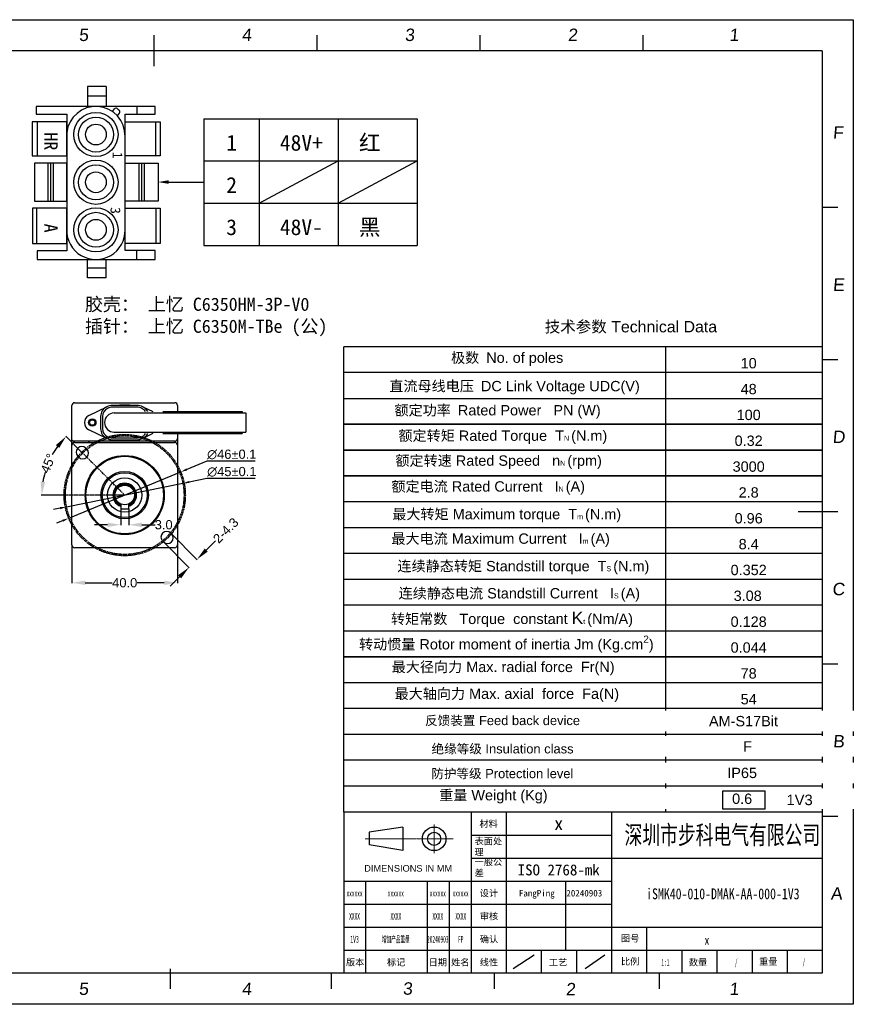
# Model space of a CAD drawing. Header units: millimetres. Extents: x 2798 to 3316, y 1544 to 1917.
# Tile 17 of 17: x 3000 to 3316, y 1544 to 1917. Entities that reach past the tile are written whole.
import ezdxf
from ezdxf import colors
from ezdxf.entities.mleader import LeaderData, LeaderLine
from ezdxf.enums import TextEntityAlignment as Align
from ezdxf.math import Vec2, Vec3

# ---------------------------------------------------------------- set-up
doc = ezdxf.new("R2010")
doc.units = ezdxf.units.MM
doc.linetypes.add('CENTER', pattern=[0.6, 0.375, -0.075, 0.075, -0.075])
for name, color, linetype in [('0 @ 1', 7, 'Continuous'), ('01_SOLID', 7, 'Continuous'), ('_28783', 7, 'Continuous'), ('_43340', 7, 'Continuous'), ('_4838', 7, 'Continuous'), ('dimensoin', 7, 'Continuous'), ('RAHMEN025', 7, 'Continuous'), ('图框', 5, 'Continuous'), ('实线', 2, 'Continuous'), ('标注', 4, 'Continuous')]:
    doc.layers.add(name, color=color, linetype=linetype)
doc.layers.add('CENTER', color=1, linetype='CENTER', lineweight=5)
doc.styles.get("Standard").update_dxf_attribs({"font": 'arial_0.ttf'})
doc.styles.add('style1', font='SimSun.ttf', dxfattribs={"height": 5})
doc.dimstyles.get("Standard").update_dxf_attribs({"dimtxt": 3.5, "dimasz": 5, "dimexe": 0.18, "dimexo": 0.0625, "dimgap": 0.09, "dimtad": 0, "dimdec": 1, "dimzin": 0, "dimdsep": 46, "dimtxsty": 'Standard', "dimblk2": 'NONE', "dimcen": 0.09, "dimadec": 0, "dimazin": 0, "dimtfac": 1, "dimtdec": 1, "dimtofl": 0, "dimtmove": 0, "dimatfit": 3, "dimfxl": 1, "dimtolj": 1, "dimtzin": 0, "dimarcsym": 0})
doc.dimstyles.new('STANDARD$3', dxfattribs={"dimscale": 0, "dimtxt": 3.5, "dimasz": 2.5, "dimexe": 2, "dimexo": 0, "dimtad": 1, "dimtoh": 1, "dimdec": 4, "dimdsep": 46, "dimtxsty": 'Standard', "dimcen": 0.09, "dimclrd": 3, "dimclre": 2, "dimclrt": 3, "dimadec": 8, "dimazin": 2, "dimtfac": 1, "dimtdec": 4, "dimtmove": 0, "dimatfit": 3, "dimfxl": 1, "dimtolj": 1, "dimtzin": 0, "dimarcsym": 0})

# ---------------------------------------------------------------- blocks, each defined once
blk = doc.blocks.new('biaozhuntukuang-08')
for p, q in [((3369.68, -4.99), (3369.68, -41.7)), ((3377.68, -4.99), (3377.68, -41.7)), ((3369.68, -10.24), (3401.68, -10.24)), ((3369.68, -15.48), (3401.68, -15.48)), ((3340.68, -20.73), (3345.68, -20.73)), ((3345.68, -20.73), (3345.68, -41.7)), ((3345.68, -20.73), (3401.68, -20.73)), ((3359.68, -20.73), (3359.68, -41.7)), ((3364.68, -20.73), (3364.68, -41.7)), ((3391.21, -20.73), (3391.21, -36.46)), ((3340.68, -25.97), (3345.68, -25.97)), ((3345.68, -25.97), (3401.68, -25.97)), ((3340.68, -31.21), (3401.68, -31.21)), ((3409.68, -31.21), (3409.68, -41.7)), ((3385.68, -36.46), (3385.68, -41.7)), ((3393.68, -36.46), (3393.68, -41.7)), ((3417.68, -36.46), (3417.68, -41.7)), ((3425.68, -36.46), (3425.68, -41.7)), ((3433.68, -36.46), (3433.68, -41.7)), ((3441.68, -36.46), (3441.68, -41.7))]:
    blk.add_line(p, q)
at = {"layer": 'CENTER'}
for p, q in [((3361.29, -7.84), (3361.29, -14.36)), ((3365.63, -11.1), (3345.56, -11.1))]:
    blk.add_line(p, q, dxfattribs=at)
at = {"layer": '图框'}
for p, q in [((3449.68, 168.32), (3152.68, 168.32)), ((3449.68, 168.32), (3449.68, -41.7)), ((3340.68, -4.99), (3340.68, -41.7)), ((3340.68, -4.99), (3449.68, -4.99)), ((3401.68, -4.99), (3401.68, -41.7)), ((3401.68, -15.48), (3449.68, -15.48)), ((3401.68, -31.21), (3449.68, -31.21)), ((3340.68, -36.46), (3345.68, -36.46)), ((3345.68, -36.46), (3401.68, -36.46)), ((3401.68, -36.46), (3449.68, -36.46)), ((3449.68, -41.7), (3152.68, -41.7))]:
    blk.add_line(p, q, dxfattribs=at)
at = {"layer": '实线'}
for p, q in [((3354.14, -8.41), (3346.51, -9.6)), ((3354.14, -8.41), (3354.14, -13.79)), ((3346.51, -9.6), (3346.51, -12.47)), ((3354.14, -13.79), (3346.51, -12.47))]:
    blk.add_line(p, q, dxfattribs=at)
for radius in [2.69, 1.5]:
    blk.add_circle((3361.29, -11.1), radius, dxfattribs=at)
at = {"layer": '标注', "color": 1}
for p, q in [((3145.61, 175.39), (3456.75, 175.39)), ((3456.75, 175.39), (3456.75, -48.77)), ((3297.47, 171.86), (3297.47, 164.81)), ((3334.6, 171.86), (3334.6, 168.32)), ((3371.72, 171.86), (3371.72, 168.32)), ((3408.85, 171.86), (3408.85, 168.32)), ((3453.22, 132.61), (3449.68, 132.61)), ((3453.22, 97.96), (3449.68, 97.96)), ((3453.22, 63.31), (3444.2, 63.31)), ((3453.22, 28.66), (3449.68, 28.66)), ((3453.22, -5.99), (3449.68, -5.99)), ((3301.18, -40.66), (3301.18, -45.24)), ((3337.83, -41.7), (3337.83, -45.24)), ((3374.96, -41.7), (3374.96, -45.24)), ((3412.55, -41.7), (3412.55, -45.24)), ((3456.75, -48.77), (3145.61, -48.77))]:
    blk.add_line(p, q, dxfattribs=at)
at = {"layer": '标注'}
for p, q in [((3379.28, -40.65), (3384.08, -37.51)), ((3395.66, -40.65), (3400.17, -37.51))]:
    blk.add_line(p, q, dxfattribs=at)
at = {"layer": 'RAHMEN025', "style": 'style1'}
blk.add_text('材料', height=1.5, dxfattribs=at).set_placement((3371.59, -8.44))
at = {"layer": 'RAHMEN025', "char_height": 1.5, "attachment_point": 1, "style": 'style1'}
for s, insert, width in [('表面处理{\\fArial|b0|i0|c0|p34;}', (3370.49, -10.88), 6.2824), ('一般公差', (3370.49, -15.64), 6.2824), ('{\\fArial|b0|i0|c0|p32;DIMENSIONS IN MM}', (3345.36, -17.07), 20.7228)]:
    blk.add_mtext(s, dxfattribs=dict(at, insert=insert, width=width))
at = {"layer": 'RAHMEN025', "style": 'style1', "flags": 4}
for tag, p in [('设计', (3373.77, -23.48)), ('设计人', (3384.66, -23.48)), ('设计日期', (3395.48, -23.48)), ('审核', (3373.77, -28.72)), ('审核人', (3384.66, -28.72)), ('审核日期', (3395.48, -28.72)), ('确认', (3373.77, -33.96)), ('确认人', (3384.66, -33.96)), ('确认日期', (3395.48, -33.96)), ('图号', (3405.93, -33.78)), ('比例', (3405.93, -39.03)), ('重量', (3437.39, -39.06)), ('版本', (3343.3, -39.21)), ('标记', (3352.64, -39.21)), ('日期', (3362.11, -39.21)), ('姓名', (3367.25, -39.21)), ('线性', (3373.77, -39.21)), ('工艺', (3389.51, -39.21)), ('数量', (3421.38, -39.21))]:
    blk.add_attdef(tag, text='', height=1.5, dxfattribs=at).set_placement(p, align=Align.MIDDLE_CENTER)
at = {"layer": 'RAHMEN025', "color": 5, "style": 'style1', "width": 0.8, "flags": 4}
blk.add_attdef('PARTNUMBER', text='', height=2.12, dxfattribs=at).set_placement((3423.42, -34.16), align=Align.MIDDLE_CENTER)
at = {"layer": '图框', "style": 'style1', "width": 0.5, "flags": 4}
for tag, p in [('MATERIAL', (3389.65, -7.62)), ('SURFACE', (3389.65, -12.97)), ('GENERAL-TOLERANCE', (3389.65, -18.18)), ('VERSION3', (3343.16, -23.48)), ('MARK3', (3352.56, -23.48)), ('DATE3', (3362.12, -23.48)), ('NAME3', (3367.31, -23.48)), ('VERSION2', (3343.16, -28.72)), ('MARK2', (3352.56, -28.72)), ('DATE2', (3362.12, -28.72)), ('NAME2', (3367.35, -28.72)), ('VERSION1', (3343.16, -33.96)), ('MARK1', (3352.56, -33.96)), ('DATE1', (3362.12, -33.96)), ('NAME1', (3367.35, -33.96)), ('SCALE', (3413.95, -39.21)), ('QUANTITY', (3430.07, -39.21)), ('WEIGHT', (3445.5, -39.08))]:
    blk.add_attdef(tag, text='', height=1.5, dxfattribs=at).set_placement(p, align=Align.MIDDLE_CENTER)
at = {"layer": '图框', "style": 'style1'}
for tag, width, p in [('深圳步进科技有限公司', 0.6, (3426.93, -10.11)), ('PARTNAME', 0.8, (3427.04, -23.57))]:
    blk.add_attdef(tag, text='', height=4.24, dxfattribs=dict(at, width=width)).set_placement(p, align=Align.MIDDLE)
at = {"layer": '标注', "color": 1, "oblique": 5}
for s, p in [('5', (3280.35, 170.53)), ('4', (3317.48, 170.53)), ('3', (3354.6, 170.53)), ('2', (3391.73, 170.53)), ('1', (3428.5, 170.53)), ('F', (3452.06, 148.3)), ('E', (3452.06, 113.65)), ('D', (3451.99, 79)), ('C', (3451.93, 44.35)), ('B', (3452.09, 9.7)), ('A', (3451.58, -24.95)), ('5', (3280.35, -46.65)), ('4', (3317.48, -46.68)), ('3', (3354.13, -46.59)), ('2', (3391.25, -46.74)), ('1', (3428.5, -46.68))]:
    blk.add_text(s, height=2.83, dxfattribs=at).set_placement(p)
blk = doc.blocks.new('*D584')
at = {"color": 0, "lineweight": -2}
for p, q in [((3020.08, 1718.2), (3020.08, 1703.72)), ((3060.08, 1718.2), (3060.08, 1703.72)), ((3025.08, 1703.9), (3035.38, 1703.9)), ((3055.08, 1703.9), (3044.78, 1703.9))]:
    blk.add_line(p, q, dxfattribs=at)
at = {"color": 0}
for points in [[(3025.08, 1704.74), (3025.08, 1703.07), (3020.08, 1703.9)], [(3055.08, 1703.07), (3055.08, 1704.74), (3060.08, 1703.9)]]:
    blk.add_solid(points, dxfattribs=at)
at = {"layer": 'Defpoints', "color": 0}
for p in [(3020.08, 1718.26), (3060.08, 1718.26), (3060.08, 1703.9)]:
    blk.add_point(p, dxfattribs=at)
at = {"color": 0, "insert": (3040.08, 1703.9), "char_height": 3.5, "attachment_point": 5}
blk.add_mtext('\\A1;40.0', dxfattribs=at)
blk = doc.blocks.new('_None')
blk = doc.blocks.new('*D587')
at = {"color": 3, "lineweight": -2}
for p, q in [((3071.25, 1750.03), (3063.65, 1746.89)), ((3089.5, 1750.03), (3071.25, 1750.03)), ((3018.82, 1728.38), (3061.34, 1745.94)), ((3016.51, 1727.43), (3014.2, 1726.47))]:
    blk.add_line(p, q, dxfattribs=at)
at = {"color": 3}
for points in [[(3063.49, 1747.27), (3063.81, 1746.5), (3061.34, 1745.94)], [(3016.67, 1727.04), (3016.35, 1727.81), (3018.82, 1728.38)]]:
    blk.add_solid(points, dxfattribs=at)
at = {"layer": 'Defpoints', "color": 0}
for p in [(3061.34, 1745.94), (3018.82, 1728.38)]:
    blk.add_point(p, dxfattribs=at)
at = {"color": 3, "insert": (3080.68, 1752.54), "char_height": 3.5, "attachment_point": 5}
blk.add_mtext('\\A1;∅46%%P0.1', dxfattribs=at)
blk = doc.blocks.new('*D588')
at = {"color": 3, "lineweight": -2}
for p, q in [((3071.26, 1743.47), (3064.58, 1742.11)), ((3089.51, 1743.47), (3071.26, 1743.47)), ((3018.02, 1732.7), (3062.13, 1741.62)), ((3015.57, 1732.2), (3013.12, 1731.71))]:
    blk.add_line(p, q, dxfattribs=at)
at = {"color": 3}
for points in [[(3064.5, 1742.52), (3064.66, 1741.71), (3062.13, 1741.62)], [(3015.66, 1731.79), (3015.49, 1732.61), (3018.02, 1732.7)]]:
    blk.add_solid(points, dxfattribs=at)
at = {"layer": 'Defpoints', "color": 0}
for p in [(3062.13, 1741.62), (3018.02, 1732.7)]:
    blk.add_point(p, dxfattribs=at)
at = {"color": 3, "insert": (3080.7, 1745.98), "char_height": 3.5, "attachment_point": 5}
blk.add_mtext('\\A1;∅45%%P0.1', dxfattribs=at)
blk = doc.blocks.new('*D589')
at = {"color": 0, "lineweight": -2}
for p, q in [((3057.73, 1722.55), (3067.62, 1712.66)), ((3054.69, 1719.51), (3064.57, 1709.62)), ((3071.02, 1716.32), (3074.56, 1719.86)), ((3060.91, 1706.21), (3057.38, 1702.68))]:
    blk.add_line(p, q, dxfattribs=at)
at = {"color": 0}
for points in [[(3070.43, 1716.91), (3071.61, 1715.74), (3067.49, 1712.79)], [(3061.5, 1705.62), (3060.32, 1706.8), (3064.45, 1709.75)]]:
    blk.add_solid(points, dxfattribs=at)
at = {"layer": 'Defpoints', "color": 0}
for p in [(3057.68, 1722.59), (3054.64, 1719.55), (3067.49, 1712.79)]:
    blk.add_point(p, dxfattribs=at)
at = {"color": 0, "insert": (3078.43, 1723.74), "char_height": 3.5, "attachment_point": 5, "rotation": 45}
blk.add_mtext('\\A1;2-4.3', dxfattribs=at)
blk = doc.blocks.new('*D728')
at = {"color": 0, "lineweight": -2}
for p, q in [((3038.58, 1731.9), (3038.58, 1725.72)), ((3041.58, 1731.9), (3041.58, 1725.72)), ((3033.58, 1725.9), (3028.58, 1725.9)), ((3046.58, 1725.9), (3051.58, 1725.9))]:
    blk.add_line(p, q, dxfattribs=at)
at = {"color": 0}
for points in [[(3033.58, 1725.06), (3033.58, 1726.73), (3038.58, 1725.9)], [(3046.58, 1726.73), (3046.58, 1725.06), (3041.58, 1725.9)]]:
    blk.add_solid(points, dxfattribs=at)
at = {"layer": 'Defpoints', "color": 0}
for p in [(3038.58, 1731.96), (3041.58, 1731.96), (3041.58, 1725.9)]:
    blk.add_point(p, dxfattribs=at)
at = {"color": 0, "insert": (3054.85, 1725.9), "char_height": 3.5, "attachment_point": 5}
blk.add_mtext('\\A1;3.0', dxfattribs=at)
blk = doc.blocks.new('*D729')
at = {"color": 0, "lineweight": -2}
for p, q in [((3024.12, 1753.11), (3017.72, 1759.52)), ((3017.02, 1737.16), (3008.45, 1737.16))]:
    blk.add_line(p, q, dxfattribs=at)
for start, end in [(144.1204, 150.9376), (164.0624, 170.8796)]:
    blk.add_arc((3040.08, 1737.16), 31.44, start, end, dxfattribs=at)
at = {"color": 0}
for points in [[(3015.23, 1755.05), (3013.97, 1756.13), (3017.84, 1759.39)], [(3008.2, 1742.21), (3009.86, 1742.08), (3008.63, 1737.16)]]:
    blk.add_solid(points, dxfattribs=at)
at = {"layer": 'Defpoints', "color": 0}
for p in [(3024.17, 1753.07), (3010.55, 1747.96), (3017.08, 1737.16), (3040.08, 1737.16), (3040.08, 1737.16)]:
    blk.add_point(p, dxfattribs=at)
at = {"color": 0, "insert": (3011.03, 1749.19), "char_height": 3.5, "attachment_point": 5, "rotation": 67.5}
blk.add_mtext('\\A1;45%%d', dxfattribs=at)

msp = doc.modelspace()

# ---------------------------------------------------------------- linework, layer by layer
for p, q in [((3033.02283, 1892.02508), (3026.02023, 1892.02508)), ((3026.02023, 1892.02508), (3026.02023, 1884.50989)), ((3033.02283, 1892.02508), (3033.02283, 1884.46227)), ((3033.02283, 1888.38373), (3026.02023, 1888.38373)), ((3051.62641, 1884.50989), (3006.52964, 1884.50989)), ((3006.52964, 1884.50989), (3006.52964, 1881.63789)), ((3006.52964, 1881.63789), (3018.10728, 1881.63789)), ((3018.10728, 1881.63789), (3018.10728, 1829.72525)), ((3035.4271, 1882.54876), (3036.15332, 1883.55565)), ((3037.31878, 1880.89785), (3038.1324, 1882.0259)), ((3040.21217, 1829.91199), (3040.21217, 1881.63789)), ((3040.23551, 1881.63789), (3051.62641, 1881.63789)), ((3044.61214, 1884.55564), (3044.61214, 1881.69624)), ((3051.62641, 1881.63789), (3051.62641, 1884.50989)), ((3006.83309, 1878.539), (3006.83309, 1865.74758)), ((3051.69644, 1878.539), (3051.69644, 1865.74758)), ((3070.04777, 1879.85056), (3151.04777, 1879.85056)), ((3070.04777, 1879.85056), (3070.04777, 1831.85056)), ((3091.04777, 1879.85056), (3091.04777, 1831.85056)), ((3121.04777, 1879.85056), (3121.04777, 1831.85056)), ((3151.04777, 1879.85056), (3151.04777, 1831.85056)), ((3010.95666, 1863.0399), (3010.95666, 1848.66122)), ((3011.95666, 1863.0399), (3011.95666, 1848.66122)), ((3012.95666, 1863.0399), (3012.95666, 1848.66122)), ((3045.46783, 1863.0399), (3045.46783, 1848.66122)), ((3046.46783, 1863.0399), (3046.46783, 1848.66122)), ((3047.46783, 1863.0399), (3047.46783, 1848.66122)), ((3070.04777, 1863.85056), (3151.04777, 1863.85056)), ((3091.04777, 1847.85056), (3121.04777, 1863.85056)), ((3121.04777, 1847.85056), (3151.04777, 1863.85056)), ((3006.64635, 1845.95355), (3006.64635, 1832.60192)), ((3051.88318, 1845.95355), (3051.88318, 1832.60192)), ((3070.04777, 1847.85056), (3151.04777, 1847.85056)), ((3018.10728, 1829.72525), (3006.90312, 1829.72525)), ((3006.90312, 1829.72525), (3006.90312, 1826.45737)), ((3051.62641, 1829.91199), (3040.23551, 1829.91199)), ((3044.60047, 1829.70751), (3044.60047, 1826.71973)), ((3051.62641, 1826.45737), (3051.62641, 1829.91199)), ((3070.04777, 1831.85056), (3151.04777, 1831.85056)), ((3006.90312, 1826.45737), (3051.62641, 1826.45737)), ((3026.02023, 1819.50705), (3026.02023, 1826.45737)), ((3033.02283, 1819.50705), (3033.02283, 1826.45737)), ((3033.02283, 1823.1484), (3026.02023, 1823.1484)), ((3033.02283, 1819.50705), (3026.02023, 1819.50705))]:
    msp.add_line(p, q)
at = {"color": 1}
for p in [(3123.12676, 1616.9983), (3123.1268, 1763.9983)]:
    msp.add_line(p, (3123.1268, 1793.39828), dxfattribs=at)
at = {"color": 7, "linetype": 'Continuous'}
for p, q in [((3020.07801, 1758.15883), (3020.07801, 1771.15883)), ((3021.07801, 1772.15883), (3059.07801, 1772.15883)), ((3026.46551, 1767.35648), (3033.24551, 1770.65518)), ((3044.72355, 1771.15883), (3035.43248, 1771.15883)), ((3044.72355, 1770.45883), (3035.43248, 1770.45883)), ((3038.07801, 1771.15883), (3038.07801, 1771.35883)), ((3038.07801, 1771.35883), (3042.07801, 1771.35883)), ((3042.07801, 1771.15883), (3042.07801, 1771.35883)), ((3046.91051, 1770.65518), (3050.70543, 1768.80883)), ((3060.07801, 1771.15883), (3060.07801, 1768.80883)), ((3030.92801, 1766.9504), (3030.92801, 1762.36725)), ((3031.62801, 1766.9504), (3031.62801, 1762.36725)), ((3036.07801, 1768.30883), (3086.07801, 1768.30883)), ((3054.57801, 1768.80883), (3084.57801, 1768.80883)), ((3084.57801, 1768.80864), (3084.57801, 1768.30883)), ((3086.07801, 1768.30883), (3086.07801, 1761.00883)), ((3032.43858, 1764.75259), (3032.4372, 1764.75214)), ((3033.24551, 1758.66247), (3026.46551, 1761.96117)), ((3035.43248, 1758.85883), (3044.72355, 1758.85883)), ((3036.07801, 1761.00883), (3086.07801, 1761.00883)), ((3050.70543, 1760.50883), (3046.91051, 1758.66247)), ((3054.57801, 1760.50883), (3084.57801, 1760.50883)), ((3060.07801, 1760.50883), (3060.07801, 1758.65883)), ((3084.57801, 1761.00883), (3084.57801, 1760.50901)), ((3059.07801, 1757.65883), (3020.57801, 1757.65883)), ((3035.43248, 1758.15883), (3044.72355, 1758.15883))]:
    msp.add_line(p, q, dxfattribs=at)
at = {"color": 1, "linetype": 'CENTER'}
for q in [(3024.16811, 1753.06873), (3017.07801, 1737.15883)]:
    msp.add_line((3040.07801, 1737.15883), q, dxfattribs=at)
for points in [[(3004.96573, 1878.63237), (3004.96573, 1865.74758), (3018.10728, 1865.74758), (3018.10728, 1878.63237)], [(3053.5638, 1878.63237), (3053.5638, 1865.74758), (3040.23551, 1865.74758), (3040.23551, 1878.63237)], [(3005.80604, 1863.0399), (3005.80604, 1848.66122), (3018.10728, 1848.66122), (3018.10728, 1863.0399)], [(3052.72349, 1863.0399), (3052.72349, 1848.66122), (3040.21217, 1848.66122), (3040.21217, 1863.0399)], [(3005.0591, 1845.95355), (3005.0591, 1832.60192), (3018.10728, 1832.60192), (3018.10728, 1845.95355)], [(3053.47043, 1845.95355), (3053.47043, 1832.60192), (3040.21217, 1832.60192), (3040.21217, 1845.95355)]]:
    msp.add_lwpolyline(points, close=True)
at = {"color": 7, "linetype": 'ByBlock', "lineweight": -2}
msp.add_lwpolyline([(3056.72349, 1855.85056), (3070.04777, 1855.85056)], dxfattribs=at)
for centre, radius in [((3029.15973, 1873.85929), 8.38161), ((3029.15973, 1873.85929), 6.63096), ((3029.15973, 1873.85929), 3.94662), ((3029.15973, 1855.76607), 8.38161), ((3029.15973, 1855.76607), 6.63096), ((3029.15973, 1855.76607), 3.94662), ((3029.15973, 1837.73753), 8.38161), ((3029.15973, 1837.73753), 6.63096), ((3029.15973, 1837.73753), 3.94662)]:
    msp.add_circle(centre, radius)
at = {"color": 7, "linetype": 'Continuous'}
for radius in [1.4, 1.025]:
    msp.add_circle((3027.77801, 1764.65883), radius, dxfattribs=at)
at = {"color": 1, "linetype": 'CENTER'}
for radius in [23, 22.5]:
    msp.add_circle((3040.07801, 1737.15883), radius, dxfattribs=at)
for centre, radius, start, end in [((3029.13154, 1873.42584), 11.0843, 358.5253837, 174.0337102), ((3036.76161, 1883.11692), 0.75, 51.785595, 144.1985934), ((3029.13154, 1873.42584), 13.0843, 47.1230984, 51.785595), ((3037.52411, 1882.46463), 0.75, 324.1985934, 47.1230984), ((3029.15973, 1837.51211), 11.05474, 178.8315997, 1.1684003)]:
    msp.add_arc(centre, radius, start, end)
at = {"color": 7, "linetype": 'Continuous'}
for centre, radius, start, end in [((3021.07801, 1771.15883), 1, 90, 180), ((3035.04801, 1766.9504), 4.12, 115.9056066, 180), ((3035.04801, 1766.9504), 3.42, 115.9056246, 180), ((3035.43248, 1766.15883), 5, 90, 115.9056066), ((3035.43248, 1766.15883), 4.3, 90, 115.9056209), ((3044.72355, 1766.15883), 5, 64.0943934, 90), ((3044.72355, 1766.15883), 4.3, 64.0943791, 90), ((3045.10801, 1766.9504), 3.42, 33.142117, 64.0943754), ((3045.10801, 1766.9504), 4.12, 26.8343102, 64.0943934), ((3059.07801, 1771.15883), 1, 0, 90), ((3027.77801, 1764.65883), 3, 115.9444798, 244.0555202), ((3036.07801, 1764.65883), 3.65, 90, 270), ((3035.04801, 1762.36725), 4.12, 180, 244.0943934), ((3035.04801, 1762.36725), 3.42, 180, 244.0943754), ((3035.43248, 1763.15883), 5, 244.0943934, 270), ((3035.43248, 1763.15883), 4.3, 244.0943791, 270), ((3044.72355, 1763.15883), 4.3, 270, 295.9056209), ((3044.72355, 1763.15883), 5, 270, 295.9056066), ((3045.10801, 1762.36725), 3.42, 295.9056246, 326.857883), ((3045.10801, 1762.36725), 4.12, 295.9056066, 333.1656898), ((3059.07801, 1758.65883), 1, 270, 360), ((3020.57801, 1758.15883), 0.5, 180, 270)]:
    msp.add_arc(centre, radius, start, end, dxfattribs=at)
at = {"color": 7}
msp.add_solid([(3056.72349, 1855.1839), (3052.72349, 1855.85056), (3056.72349, 1856.51723)], dxfattribs=at)
at = {"layer": '01_SOLID', "color": 3}
for p, q in [((3245.28095, 1783.5983), (3245.28095, 1793.3983)), ((3245.28095, 1773.7983), (3245.28095, 1783.5983)), ((3245.28095, 1763.9983), (3245.28095, 1773.7983)), ((3245.28095, 1754.1983), (3245.28095, 1763.9983)), ((3245.28095, 1744.3983), (3245.28095, 1754.1983)), ((3245.28095, 1734.5983), (3245.28095, 1744.3983)), ((3245.28095, 1724.79832), (3245.28095, 1734.59832)), ((3245.28095, 1714.99828), (3245.28095, 1734.5983)), ((3245.28095, 1714.99832), (3245.28095, 1724.79832)), ((3245.28095, 1705.19832), (3245.28095, 1714.99832)), ((3245.28095, 1695.39826), (3245.28095, 1714.99828)), ((3245.28091, 1695.3983), (3245.28091, 1705.1983)), ((3245.28091, 1685.5983), (3245.28091, 1695.3983)), ((3245.28095, 1685.59828), (3245.28095, 1695.39828)), ((3245.28091, 1675.7983), (3245.28091, 1685.5983)), ((3245.28092, 1675.7983), (3245.28092, 1685.5983)), ((3245.28091, 1665.9983), (3245.28091, 1675.7983)), ((3245.28092, 1665.9983), (3245.28092, 1675.7983)), ((3245.28091, 1626.79831), (3245.28091, 1665.9983)), ((3245.28092, 1656.1983), (3245.28092, 1665.9983)), ((3245.28091, 1616.9983), (3245.28091, 1626.7983))]:
    msp.add_line(p, q, dxfattribs=at)
at = {"layer": '01_SOLID', "color": 2}
for p, q in [((3123.12679, 1773.79834), (3304.65205, 1773.79834)), ((3123.12678, 1763.99832), (3304.65205, 1763.99832)), ((3123.12678, 1754.19832), (3304.65209, 1754.19832)), ((3123.12678, 1744.39832), (3304.65209, 1744.39832))]:
    msp.add_line(p, q, dxfattribs=at)
at = {"layer": '_28783', "color": 7, "linetype": 'Continuous'}
for p, q in [((3020.07801, 1718.25883), (3020.07801, 1756.05883)), ((3021.17801, 1757.15883), (3058.97801, 1757.15883)), ((3025.33484, 1754.94256), (3025.68839, 1754.58901)), ((3060.07801, 1756.05883), (3060.07801, 1718.25883)), ((3022.64783, 1751.54845), (3022.29428, 1751.902)), ((3057.5082, 1722.7692), (3057.86175, 1722.41565)), ((3054.82119, 1719.37509), (3054.46764, 1719.72864)), ((3058.97801, 1717.15883), (3021.17801, 1717.15883))]:
    msp.add_line(p, q, dxfattribs=at)
for radius in [15, 14.7, 9, 8.5, 6.5]:
    msp.add_circle((3040.07801, 1737.15883), radius, dxfattribs=at)
for centre, radius, start, end in [((3021.17801, 1756.05883), 1.1, 90, 180), ((3023.81456, 1753.42228), 2.15, 45, 225), ((3024.16811, 1753.06873), 2.15, 225, 45), ((3058.97801, 1756.05883), 1.1, 0, 90), ((3055.98792, 1721.24892), 2.15, 45, 225), ((3056.34147, 1720.89537), 2.15, 225, 45), ((3021.17801, 1718.25883), 1.1, 180, 270), ((3058.97801, 1718.25883), 1.1, 270, 360)]:
    msp.add_arc(centre, radius, start, end, dxfattribs=at)
at = {"layer": '_43340', "color": 7, "linetype": 'Continuous'}
for p, q in [((3038.57801, 1733.77652), (3038.57801, 1731.95883)), ((3041.57801, 1731.95883), (3041.57801, 1733.77652)), ((3038.57801, 1731.95883), (3041.57801, 1731.95883))]:
    msp.add_line(p, q, dxfattribs=at)
msp.add_circle((3040.07801, 1737.15883), 3.7, dxfattribs=at)
for radius, start, end in [(4.5, 289.4712206, 250.5287794), (4.25, 290.6673165, 249.3326835), (4, 292.0243128, 247.9756872)]:
    msp.add_arc((3040.07801, 1737.15883), radius, start, end, dxfattribs=at)
at = {"layer": '_4838', "color": 7, "linetype": 'Continuous'}
for p, q in [((3060.07801, 1758.65883), (3060.07801, 1756.05883)), ((3020.07801, 1756.05883), (3020.07801, 1758.15883))]:
    msp.add_line(p, q, dxfattribs=at)
msp.add_arc((3025.81801, 1756.65883), 1, 30.3588987, 90, dxfattribs=at)
at = {"layer": 'dimensoin', "color": 2, "lineweight": 25}
for p, q in [((3304.65172, 1793.39832), (3123.1268, 1793.39834)), ((3304.65172, 1783.59832), (3123.12679, 1783.59832)), ((3304.65172, 1763.99832), (3123.12678, 1763.99832)), ((3304.65172, 1763.99832), (3123.12678, 1763.99832)), ((3304.65172, 1763.99831), (3123.12678, 1763.99831)), ((3304.65172, 1763.99831), (3123.12678, 1763.99831)), ((3304.65172, 1763.99831), (3123.12678, 1763.99831)), ((3304.65172, 1763.99831), (3123.12678, 1763.99831)), ((3304.65176, 1763.99831), (3123.12678, 1763.99831)), ((3304.65175, 1754.19832), (3123.12678, 1754.19832)), ((3304.65176, 1754.19831), (3123.12678, 1754.19831)), ((3304.65175, 1754.19831), (3123.12678, 1754.19831)), ((3304.65179, 1754.19831), (3123.12678, 1754.19831)), ((3304.65171, 1744.39831), (3123.12678, 1744.39831)), ((3304.65171, 1744.3983), (3123.12678, 1744.3983)), ((3304.65171, 1734.5983), (3123.12678, 1734.5983)), ((3304.65171, 1724.7983), (3123.12678, 1724.7983)), ((3304.65171, 1714.9983), (3123.12677, 1714.9983)), ((3304.65171, 1705.1983), (3123.12677, 1705.1983)), ((3304.65166, 1705.19828), (3123.12677, 1705.19828)), ((3304.65166, 1695.39828), (3123.12677, 1695.39828)), ((3304.65166, 1685.59828), (3123.12677, 1685.59828)), ((3304.65171, 1675.7983), (3123.12676, 1675.7983)), ((3304.65167, 1675.79829), (3123.12676, 1675.79829)), ((3123.12676, 1675.79829), (3304.65168, 1675.79829)), ((3123.12676, 1675.79829), (3304.65168, 1675.79829)), ((3304.65166, 1675.79829), (3123.12677, 1675.79829)), ((3304.65166, 1675.79829), (3123.12677, 1675.79829)), ((3304.65166, 1665.99829), (3123.12676, 1665.99829)), ((3304.65167, 1665.99829), (3123.12676, 1665.99829)), ((3304.65166, 1656.19829), (3123.12675, 1656.19829)), ((3304.65166, 1656.19829), (3123.12675, 1656.19829)), ((3304.65166, 1656.19829), (3123.12675, 1656.19829)), ((3304.65171, 1656.19832), (3123.12676, 1656.19832)), ((3304.65171, 1656.1983), (3123.12676, 1656.1983)), ((3304.65172, 1656.1983), (3123.12676, 1656.1983)), ((3304.65167, 1656.19829), (3123.12676, 1656.19829)), ((3304.65168, 1656.19829), (3123.12676, 1656.19829)), ((3304.65167, 1646.39831), (3123.12676, 1646.39831)), ((3304.65165, 1636.5983), (3123.12675, 1636.5983)), ((3304.65165, 1636.5983), (3123.12675, 1636.5983)), ((3304.65165, 1636.5983), (3123.12675, 1636.5983)), ((3304.65171, 1636.59832), (3123.12676, 1636.59832)), ((3304.65171, 1636.59832), (3123.12676, 1636.59832)), ((3304.65167, 1636.5983), (3123.12676, 1636.5983)), ((3304.65167, 1636.5983), (3123.12676, 1636.5983)), ((3304.65166, 1636.5983), (3123.12676, 1636.5983)), ((3304.65171, 1626.79831), (3123.12676, 1626.79831)), ((3304.65201, 1616.9983), (3127.68095, 1616.9983))]:
    msp.add_line(p, q, dxfattribs=at)

# ---------------------------------------------------------------- block references
at = {"layer": '标注'}
ref = msp.add_blockref('biaozhuntukuang-08', (-2440.33901, 1625.3136), dxfattribs=dict(at, xscale=1.665369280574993, yscale=1.665369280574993, zscale=1.665369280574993))
ref.add_attrib('PARTNAME', 'iSMK40-010-DMAK-AA-000-1V3', dxfattribs={"layer": '图框', "height": 4.1120229, "style": 'style1', "width": 0.8}).set_placement((3266.95045, 1586.06635), align=Align.MIDDLE)
ref.add_attrib('比例', '比例', dxfattribs={"layer": 'RAHMEN025', "height": 2.498054, "style": 'style1'}).set_placement((3231.79135, 1560.32166), align=Align.MIDDLE_CENTER)
ref.add_attrib('图号', '图号', dxfattribs={"layer": 'RAHMEN025', "height": 2.498054, "style": 'style1'}).set_placement((3231.79135, 1569.05511), align=Align.MIDDLE_CENTER)
ref.add_attrib('VERSION1', '1V3', dxfattribs={"layer": '图框', "height": 2.664591, "style": 'style1', "width": 0.5}).set_placement((3127.25834, 1568.74956), align=Align.MIDDLE_CENTER)
ref.add_attrib('版本', '版本', dxfattribs={"layer": 'RAHMEN025', "height": 2.498054, "style": 'style1'}).set_placement((3127.4837, 1560.01611), align=Align.MIDDLE_CENTER)
ref.add_attrib('NAME1', 'FP', dxfattribs={"layer": '图框', "height": 2.498054, "style": 'style1', "width": 0.5}).set_placement((3167.53751, 1568.74956), align=Align.MIDDLE_CENTER)
ref.add_attrib('DATE1', '20240903', dxfattribs={"layer": '图框', "height": 2.498054, "style": 'style1', "width": 0.5}).set_placement((3158.82956, 1568.74956), align=Align.MIDDLE_CENTER)
ref.add_attrib('日期', '日期', dxfattribs={"layer": 'RAHMEN025', "height": 2.498054, "style": 'style1'}).set_placement((3158.81498, 1560.01611), align=Align.MIDDLE_CENTER)
ref.add_attrib('确认', '确认', dxfattribs={"layer": 'RAHMEN025', "height": 2.498054, "style": 'style1'}).set_placement((3178.23436, 1568.74956), align=Align.MIDDLE_CENTER)
ref.add_attrib('PARTNUMBER', 'x', dxfattribs={"layer": 'RAHMEN025', "color": 5, "height": 3.53296, "style": 'style1', "width": 0.8}).set_placement((3260.91161, 1568.42304), align=Align.MIDDLE_CENTER)
ref.add_attrib('数量', '数量', dxfattribs={"layer": 'RAHMEN025', "height": 2.498054, "style": 'style1'}).set_placement((3257.51578, 1560.01611), align=Align.MIDDLE_CENTER)
ref.add_attrib('QUANTITY', '/', dxfattribs={"layer": '图框', "height": 2.49805, "style": 'style1', "width": 0.5}).set_placement((3271.98816, 1560.01611), align=Align.MIDDLE_CENTER)
ref.add_attrib('深圳步进科技有限公司', '深圳市步科电气有限公司', dxfattribs={"layer": '图框', "height": 7.0659239, "style": 'style1', "width": 0.7}).set_placement((3266.77059, 1608.48192), align=Align.MIDDLE)
ref.add_attrib('MARK1', '增加产品重量', dxfattribs={"layer": '图框', "height": 2.498054, "style": 'style1', "width": 0.5}).set_placement((3142.91808, 1568.74956), align=Align.MIDDLE_CENTER)
ref.add_attrib('标记', '标记', dxfattribs={"layer": 'RAHMEN025', "height": 2.498054, "style": 'style1'}).set_placement((3143.03846, 1560.01611), align=Align.MIDDLE_CENTER)
ref.add_attrib('姓名', '姓名', dxfattribs={"layer": 'RAHMEN025', "height": 2.498054, "style": 'style1'}).set_placement((3167.37086, 1560.01611), align=Align.MIDDLE_CENTER)
ref.add_attrib('审核', '审核', dxfattribs={"layer": 'RAHMEN025', "height": 2.498054, "style": 'style1'}).set_placement((3178.23436, 1577.48301), align=Align.MIDDLE_CENTER)
ref.add_attrib('设计', '设计', dxfattribs={"layer": 'RAHMEN025', "height": 2.498054, "style": 'style1'}).set_placement((3178.23436, 1586.21646), align=Align.MIDDLE_CENTER)
ref.add_attrib('VERSION2', 'XXXX', dxfattribs={"layer": '图框', "height": 2.498054, "style": 'style1', "width": 0.5}).set_placement((3127.25834, 1577.48301), align=Align.MIDDLE_CENTER)
ref.add_attrib('NAME2', 'XXXX', dxfattribs={"layer": '图框', "height": 2.498054, "style": 'style1', "width": 0.5}).set_placement((3167.53751, 1577.48301), align=Align.MIDDLE_CENTER)
ref.add_attrib('DATE2', 'XXXX', dxfattribs={"layer": '图框', "height": 2.498054, "style": 'style1', "width": 0.5}).set_placement((3158.82956, 1577.48301), align=Align.MIDDLE_CENTER)
ref.add_attrib('MARK2', 'XXXX', dxfattribs={"layer": '图框', "height": 2.498054, "style": 'style1', "width": 0.5}).set_placement((3142.91808, 1577.48301), align=Align.MIDDLE_CENTER)
ref.add_attrib('VERSION3', 'xxxxxx', dxfattribs={"layer": '图框', "height": 2.498054, "style": 'style1', "width": 0.5}).set_placement((3127.25834, 1586.21646), align=Align.MIDDLE_CENTER)
ref.add_attrib('NAME3', 'xxxxxx', dxfattribs={"layer": '图框', "height": 2.498054, "style": 'style1', "width": 0.5}).set_placement((3167.47387, 1586.21646), align=Align.MIDDLE_CENTER)
ref.add_attrib('DATE3', 'xxxxxx', dxfattribs={"layer": '图框', "height": 2.498054, "style": 'style1', "width": 0.5}).set_placement((3158.82956, 1586.21646), align=Align.MIDDLE_CENTER)
ref.add_attrib('MARK3', 'xxxxxx', dxfattribs={"layer": '图框', "height": 2.498054, "style": 'style1', "width": 0.5}).set_placement((3142.91808, 1586.21646), align=Align.MIDDLE_CENTER)
ref.add_attrib('MATERIAL', 'x', dxfattribs={"layer": '图框', "height": 4.99611, "style": 'style1'}).set_placement((3204.68349, 1612.63158), align=Align.MIDDLE_CENTER)
ref.add_attrib('GENERAL-TOLERANCE', 'ISO 2768-mk', dxfattribs={"layer": '图框', "height": 4.1634232, "style": 'style1'}).set_placement((3204.68349, 1595.04216), align=Align.MIDDLE_CENTER)
ref.add_attrib('工艺', '工艺', dxfattribs={"layer": 'RAHMEN025', "height": 2.498054, "style": 'style1'}).set_placement((3204.44717, 1560.01611), align=Align.MIDDLE_CENTER)
ref.add_attrib('SCALE', '1:1', dxfattribs={"layer": '图框', "height": 2.498054, "style": 'style1', "width": 0.5}).set_placement((3245.15217, 1560.01611), align=Align.MIDDLE_CENTER)
ref.add_attrib('重量', '重量', dxfattribs={"layer": 'RAHMEN025', "height": 2.498054, "style": 'style1'}).set_placement((3284.18053, 1560.26852), align=Align.MIDDLE_CENTER)
ref.add_attrib('WEIGHT', '/', dxfattribs={"layer": '图框', "height": 2.49805, "style": 'style1', "width": 0.5}).set_placement((3297.6865, 1560.22646), align=Align.MIDDLE_CENTER)
ref.add_attrib('设计人', 'FangPing', dxfattribs={"layer": 'RAHMEN025', "height": 2.498054, "style": 'style1'}).set_placement((3196.36494, 1586.21646), align=Align.MIDDLE_CENTER)
ref.add_attrib('设计日期', '20240903', dxfattribs={"layer": 'RAHMEN025', "height": 2.498054, "style": 'style1'}).set_placement((3214.39478, 1586.21646), align=Align.MIDDLE_CENTER)
ref.add_attrib('线性', '线性', dxfattribs={"layer": 'RAHMEN025', "height": 2.498054, "style": 'style1'}).set_placement((3178.23436, 1560.01611), align=Align.MIDDLE_CENTER)

# ---------------------------------------------------------------- texts
at = {"width": 6.1272784, "attachment_point": 1, "rotation": 270, "style": 'style1'}
for s, insert, char_height in [('HR', (3014.63419, 1874.69053), 5), ('1', (3039.23229, 1867.25995), 3.75), ('3', (3038.46315, 1846.33022), 3.75), ('A', (3014.63419, 1840.07909), 5)]:
    msp.add_mtext(s, dxfattribs=dict(at, insert=insert, char_height=char_height))
at = {"layer": '0 @ 1', "char_height": 6, "width": 20.1951845, "attachment_point": 1, "style": 'style1'}
for s, insert in [('红', (3128.92398, 1873.74067)), ('1', (3078.57674, 1873.74067)), ('48V+', (3098.92398, 1873.74067)), ('2', (3078.57674, 1857.74067)), ('3', (3078.57674, 1841.74067)), ('48V-', (3098.92398, 1841.74067)), ('黑', (3128.92398, 1841.74067))]:
    msp.add_mtext(s, dxfattribs=dict(at, insert=insert))
at = {"layer": '0 @ 1', "color": 7, "insert": (3025.00442, 1812.00913), "char_height": 5, "width": 96.17798, "attachment_point": 1, "style": 'style1'}
msp.add_mtext('胶壳： 上忆 C6350HM-3P-V0\\P插针： 上忆 C6350M-TBe (公)', dxfattribs=at)
at = {"layer": '01_SOLID', "insert": (3232.08055, 1800.76622), "char_height": 4.312, "width": 172.4799963, "attachment_point": 5}
msp.add_mtext('{\\C3;技术参数 Technical Data}', dxfattribs=at)
at = {"layer": '01_SOLID', "color": 3, "attachment_point": 5}
for s, insert, char_height, width in [('{\\fSimSun|b0|i0|c134|p2;极数 }No. of poles', (3185.1371, 1788.67021), 3.92, 195.786091), ('10', (3276.73827, 1787.13714), 3.92, 195.786091), ('{\\fSimSun|b0|i0|c134|p2;直流母线电压 }DC Link Voltage UDC(V)', (3187.93681, 1777.88728), 3.92, 276.8522282), ('48', (3276.73827, 1777.33714), 3.92, 195.786091), ('{\\fSimSun|b0|i0|c134|p2;额定功率 }Rated Power   PN (W)', (3181.5051, 1768.73863), 3.92, 195.786091), ('100', (3276.73827, 1767.53714), 3.92, 195.786091), ('额定转矩 Rated Torque  T{\\H0.5x;N }(N.m)', (3183.50171, 1759.09828), 3.92, 195.786091), ('0.32', (3276.73827, 1757.73714), 3.92, 195.786091), ('额定转速 Rated Speed   n{\\H0.5x;N }(rpm)', (3181.90937, 1749.64509), 3.92, 195.786091), ('3000', (3276.73827, 1747.93714), 3.92, 195.786091), ('额定电流 Rated Current   I{\\H0.5x;N }(A)', (3177.94325, 1739.84509), 3.92, 195.786091), ('2.8', (3276.73827, 1738.13714), 3.92, 195.786091), ('最大转矩 Maximum torque  T{\\H0.5x;m }(N.m)', (3184.96342, 1729.35146), 3.92, 195.786091), ('0.96', (3276.73827, 1728.33714), 3.92, 195.786091), ('最大电流 Maximum Current   I{\\H0.5x;m }(A)', (3182.65539, 1720.07167), 3.92, 195.786091), ('8.4', (3276.73827, 1718.53713), 3.92, 195.786091), ('连续静态转矩 Standstill torque  T{\\H0.5002x;S \\H1.999x;(N.m)}', (3191.29744, 1709.63759), 3.92, 195.786091), ('0.352', (3276.73827, 1708.73713), 3.92, 195.786091), ('连续静态电流 Standstill Current   I{\\H0.5002x;S\\H0.9996x; }(A)', (3189.73694, 1699.34212), 3.92, 195.786091), ('3.08', (3276.37174, 1698.95532), 3.92, 195.786091), ('转矩常数   Torque  constant {\\H1.2x;K\\H0.4167x;t \\H2x;(Nm/A)}', (3186.96235, 1690.02936), 3.92, 195.786091), ('0.128', (3276.73821, 1689.13715), 3.92, 195.786091), ('\\A1;转动惯量 Rotor moment of inertia Jm (Kg.cm{\\H0.7x;\\S2^  ;\\H1.429x;)}', (3184.83075, 1680.598), 3.92, 195.786091), ('0.044', (3276.73821, 1679.33715), 3.92, 195.786091), ('最大径向力 Max. radial force  Fr(N)', (3183.61726, 1671.42517), 3.92, 195.786091), ('78', (3276.73821, 1669.53715), 3.92, 195.786091), ('最大轴向力 Max. axial  force  Fa(N)', (3185.01271, 1661.27391), 3.92, 195.786091), ('54', (3276.73821, 1659.73715), 3.92, 195.786091), ('反馈装置 Feed back device', (3183.38227, 1651.49618), 3.5, 80.5), ('绝缘等级 Insulation class', (3183.38227, 1640.76157), 3.5, 80.5), ('防护等级 Protection level', (3183.29448, 1631.37288), 3.5, 80.5), ('重量 Weight (Kg)', (3179.91811, 1622.77644), 3.92, 195.786091)]:
    msp.add_mtext(s, dxfattribs=dict(at, insert=insert, char_height=char_height, width=width))

# ---------------------------------------------------------------- dimensions: what is measured, and where the dimension line sits
at = {"color": 3}
dim = msp.add_angular_dim_2l(base=(3010.54766, 1747.96049), line1=((3040.07801, 1737.15883), (3017.07801, 1737.15883)), line2=((3040.07801, 1737.15883), (3024.16811, 1753.06873)), dimstyle='Standard', override={"dimblk2": 'None'}, dxfattribs=at)
dim.commit()
dim.dimension.update_dxf_attribs({"geometry": '*D729', "text_midpoint": (3011.02766, 1749.19188)})
at = {"color": 1}
for p1, p2, picture, middle in [((3018.8184, 1728.38223), (3061.33763, 1745.93543), '*D587', (3080.68499, 1750.02619)), ((3018.02453, 1732.69855), (3062.13149, 1741.6191), '*D588', (3071.25976, 1743.46527))]:
    dim = msp.add_diameter_dim_2p(p1=p1, p2=p2, text='<>%%P0.1', dimstyle='STANDARD$3', override={"dimscale": 1, "dimtxsty": 'Standard'}, dxfattribs=at)
    dim.commit()
    dim.dimension.update_dxf_attribs({"geometry": picture, "text_midpoint": middle, "dimtype": 163})
at = {"color": 3}
for base, p1, p2, picture, middle in [((3041.57801, 1725.89628), (3038.57801, 1731.95883), (3041.57801, 1731.95883), '*D728', (3054.8469, 1725.89628)), ((3060.07801, 1703.90459), (3020.07801, 1718.25883), (3060.07801, 1718.25883), '*D584', (3040.07801, 1703.90459))]:
    dim = msp.add_linear_dim(base=base, p1=p1, p2=p2, dimstyle='Standard', override={"dimblk2": 'None'}, dxfattribs=at)
    dim.commit()
    dim.dimension.update_dxf_attribs({"geometry": picture, "text_midpoint": middle, "dimtype": 160})
dim = msp.add_linear_dim(base=(3067.48802, 1712.78938), p1=(3054.64441, 1719.55187), p2=(3057.68497, 1722.59243), angle=45, text='2-<>', dimstyle='Standard', override={"dimblk2": 'None'}, dxfattribs=at)
dim.commit()
dim.dimension.update_dxf_attribs({"geometry": '*D589', "text_midpoint": (3078.4338, 1723.73516), "dimtype": 161})

# ---------------------------------------------------------------- leaders
at = {"color": 1}
ml = msp.add_multileader_mtext('Standard', dxfattribs=at)
ml.set_content('1V3', color=1)
ml.set_leader_properties()
ml.build(insert=Vec2(0, 0))
ctx = ml.context
ctx.base_point, ctx.plane_origin = Vec3(3289.08161, 1621.56005), Vec3(3282.88453, 1621.56005)
notes = []
notes.append((ctx, [(0, (1, 1, 0), (3289.08161, 1621.56005), (1, 0), 0, [(0, [(3282.88453, 1621.56005)], 0, [])])]))
ctx.mtext.insert, ctx.mtext.flow_direction = Vec3(3291.08161, 1623.59552), 5
for ctx, leaders in notes:
    for number, flags, end, landing, length, lines in leaders:
        leader = LeaderData()
        leader.index, (leader.has_last_leader_line, leader.has_dogleg_vector, leader.attachment_direction) = number, flags
        leader.last_leader_point, leader.dogleg_vector, leader.dogleg_length = Vec3(end), Vec3(landing), length
        for number, points, colour, breaks in lines:
            line = LeaderLine()
            line.index, line.vertices, line.color, line.breaks = number, Vec3.list(points), colors.encode_raw_color(colour), breaks
            leader.lines.append(line)
        ctx.leaders.append(leader)

# ---------------------------------------------------------------- next in the draw order: texts
at = {"layer": '01_SOLID', "color": 3, "char_height": 3.92, "width": 195.786091, "attachment_point": 5, "bg_fill": 2}
for s, insert in [('AM-S17Bit', (3274.76752, 1651.43509)), ('F', (3276.31401, 1641.85796)), ('IP65', (3274.26539, 1631.7983)), ('0.6', (3274.26539, 1621.9983))]:
    msp.add_mtext(s, dxfattribs=dict(at, insert=insert))

# ---------------------------------------------------------------- next in the draw order: linework, layer by layer
at = {"color": 1}
msp.add_lwpolyline([(3266.97783, 1624.98475), (3282.88453, 1624.98475), (3282.88453, 1618.13534), (3266.97783, 1618.13534)], close=True, dxfattribs=at)

doc.saveas('drawing.dxf')
